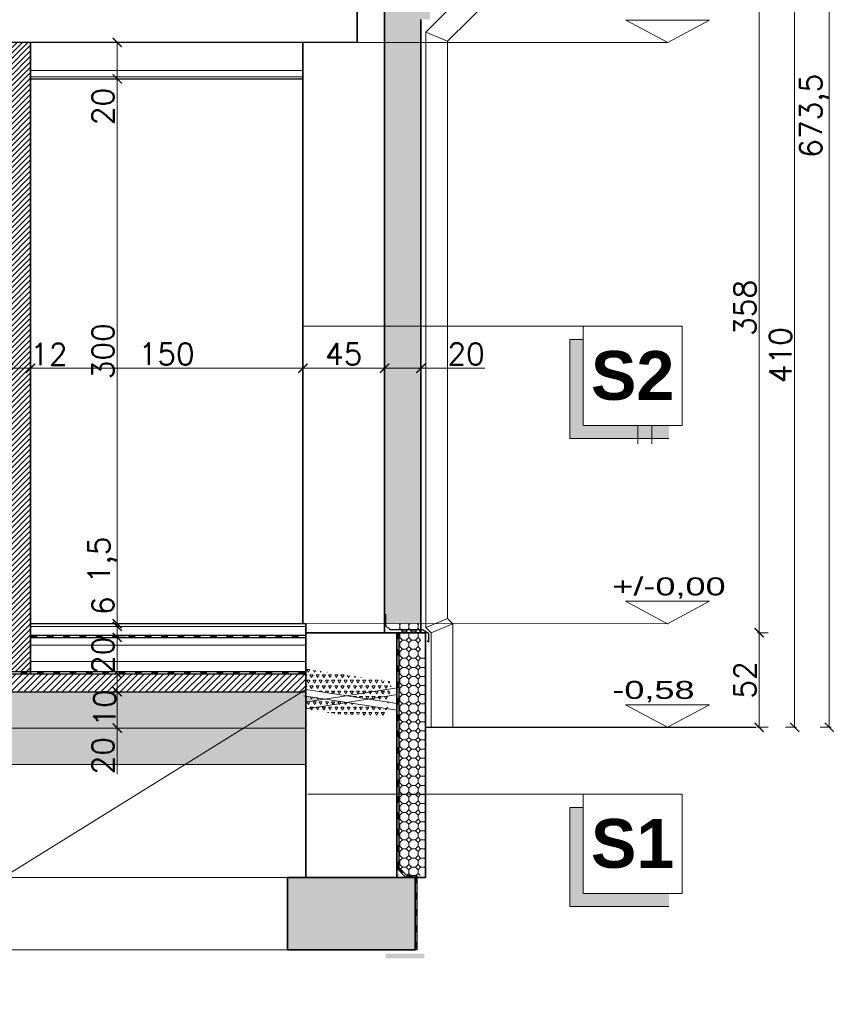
# Model space of a CAD drawing. Header units: millimetres. Extents: x -740 to 33545, y 5178 to 22494.
# Tile 226 of 250: x 13147 to 13596, y 12919 to 13462. Entities that reach past the tile are written whole.
import ezdxf
from ezdxf.lldxf.tags import DXFTag
from ezdxf.xclip import XClip

# ---------------------------------------------------------------- set-up
doc = ezdxf.new("R2010")
doc.units = ezdxf.units.MM
doc.header["$MEASUREMENT"] = 0
doc.header["$XCLIPFRAME"] = 0
doc.linetypes.add('ACAD_ISO03W100', pattern=[30, 12, -18])
doc.layers.get('Defpoints').update_dxf_attribs({"color": 252})
for name, color, linetype, lineweight in [('A_istniejÄ…ce Ĺ›ciany', 252, 'Continuous', 35), ('A_izolacja', 252, 'Continuous', 9), ('A_l.przekrojowa', 252, 'Continuous', 30), ('A_l.widokowa', 252, 'Continuous', 18), ('A_Ĺ›ciany', 252, 'Continuous', 35), ('A_Ĺ›ciany projektowane', 252, 'Continuous', 35), ('IZOLACJA', 252, 'ACAD_ISO03W100', 40), ('l. przekrojowa', 252, 'Continuous', 30), ('l.przerywana', 252, 'ICAD_ISO03W100', 5), ('l.widokowa', 252, 'Continuous', 15), ('l.wypeĹ‚nien', 252, 'Continuous', 5), ('l.wypeĹ‚nieĹ„', 252, 'Continuous', 5), ('linia opisowa', 252, 'Continuous', 9), ('Rd wypeĹ‚nienia', 252, 'Continuous', 18), ('wymiarowanie', 252, 'Continuous', 9)]:
    doc.layers.add(name, color=color, linetype=linetype, lineweight=lineweight)
doc.styles.add('PROFILE', font='GOTHIC.TTF', dxfattribs={"width": 0.8})
doc.styles.add('styl2', font='simplex.shx')
doc.linetypes.add('BATTING', pattern='A,0.00254,-2.54,[134,ltypeshp.shx,S=2.54,R=0,X=-2.54,Y=0],-5.08,[134,ltypeshp.shx,S=2.54,R=180,X=2.54,Y=0],-2.54', length=10.16254)
tags = doc.linetypes.add('ICAD_ISO03W100', pattern=[30, 12, -18]).pattern_tags.tags
tags[6:7] = [DXFTag(74, 4), DXFTag(75, 0), DXFTag(340, '0'), DXFTag(46, 1.0), DXFTag(50, 0.0), DXFTag(44, 0.0), DXFTag(45, 0.0)]
tags[4:5] = [DXFTag(74, 4), DXFTag(75, 0), DXFTag(340, '0'), DXFTag(46, 1.0), DXFTag(50, 0.0), DXFTag(44, 0.0), DXFTag(45, 0.0)]
doc.dimstyles.new('Skala 1-50', dxfattribs={"dimtxt": 12, "dimasz": 5, "dimexe": 1, "dimexo": 1, "dimgap": 1.5, "dimtad": 1, "dimdec": 1, "dimrnd": 0.5, "dimtxsty": 'styl2', "dimblk": 'ARCHTICK', "dimcen": 5, "dimadec": 0, "dimazin": 0, "dimtfac": 1, "dimtdec": 1, "dimtmove": 1, "dimatfit": 3, "dimldrblk": 'ARCHTICK', "dimfxl": 0, "dimlwd": -1, "dimlwe": -1, "dimarcsym": 0})
pattern_1 = [(225, (22246.4822, 1.45), (-5.00000155, -1e-15), [2.05061, -5.02046]), (180, (22245.032, 0), (-5, 5), [2.1, -2.9]), (135, (22242.9322, 0), (-6e-16, 5.00000155), [2.05061, -5.02046]), (45, (22241.4822, 3.55), (5.00000155, 6e-16), [2.05061, -5.02046]), (315, (22245.0322, 5), (1e-15, -5.00000155), [2.05061, -5.02046]), (270, (22246.482, 3.55), (-5, -5), [2.1, -2.9])]

# ---------------------------------------------------------------- blocks, each defined once
blk = doc.blocks.new('MF2E40FB0')
at = {"true_color": 0xffffff}
blk.add_hatch(color=7, dxfattribs=at).paths.add_polyline_path([(193.989, 188.446), (193.989, 165.827), (315.555, 165.827), (315.555, 188.446)])
blk = doc.blocks.new('_ArchTick')
at = {"color": 0, "linetype": 'ByBlock', "const_width": 0.15}
blk.add_lwpolyline([(-0.5, -0.5), (0.5, 0.5)], dxfattribs=at)
blk = doc.blocks.new('*D1767')
at = {"layer": 'Defpoints', "color": 0}
for p in [(13554.41, 13124.08), (13565.35, 13124.08), (13565.35, 13071.99)]:
    blk.add_point(p, dxfattribs=at)
at = {"layer": 'wymiarowanie', "color": 0}
for p, q in [((13559.41, 13124.08), (13553.41, 13124.08)), ((13554.41, 13071.99), (13554.41, 13124.08)), ((13559.41, 13071.99), (13553.41, 13071.99))]:
    blk.add_line(p, q, dxfattribs=at)
at = {"layer": 'wymiarowanie', "color": 0, "xscale": 5, "yscale": 5, "zscale": 5}
for p, rotation in [((13554.41, 13124.08), 90), ((13554.41, 13071.99), 270)]:
    blk.add_blockref('_ArchTick', p, dxfattribs=dict(at, rotation=rotation))
at = {"layer": 'wymiarowanie', "color": 0, "insert": (13546.61, 13098.04), "char_height": 12, "attachment_point": 5, "rotation": 90, "style": 'styl2'}
blk.add_mtext('52', dxfattribs=at)
blk = doc.blocks.new('*D1768')
at = {"layer": 'Defpoints', "color": 0}
for p in [(13532.28, 13481.85), (13554.41, 13481.85), (13565.35, 13124.08)]:
    blk.add_point(p, dxfattribs=at)
at = {"layer": 'wymiarowanie', "color": 0}
for p, q in [((13549.41, 13481.85), (13555.41, 13481.85)), ((13554.41, 13124.08), (13554.41, 13481.85)), ((13559.41, 13124.08), (13553.41, 13124.08))]:
    blk.add_line(p, q, dxfattribs=at)
at = {"layer": 'wymiarowanie', "color": 0, "xscale": 5, "yscale": 5, "zscale": 5}
for p, rotation in [((13554.41, 13481.85), 90), ((13554.41, 13124.08), 270)]:
    blk.add_blockref('_ArchTick', p, dxfattribs=dict(at, rotation=rotation))
at = {"layer": 'wymiarowanie', "color": 0, "insert": (13546.61, 13302.97), "char_height": 12, "attachment_point": 5, "rotation": 90, "style": 'styl2'}
blk.add_mtext('358', dxfattribs=at)
blk = doc.blocks.new('*D1771')
at = {"layer": 'Defpoints', "color": 0}
for p in [(13549.41, 13481.85), (13552.85, 13071.99), (13573.96, 13071.99)]:
    blk.add_point(p, dxfattribs=at)
at = {"layer": 'wymiarowanie', "color": 0}
for p, q in [((13568.96, 13481.85), (13574.96, 13481.85)), ((13573.96, 13481.85), (13573.96, 13071.99)), ((13568.96, 13071.99), (13574.96, 13071.99))]:
    blk.add_line(p, q, dxfattribs=at)
at = {"layer": 'wymiarowanie', "color": 0, "xscale": 5, "yscale": 5, "zscale": 5}
for p, rotation in [((13573.96, 13481.85), 90), ((13573.96, 13071.99), 270)]:
    blk.add_blockref('_ArchTick', p, dxfattribs=dict(at, rotation=rotation))
at = {"layer": 'wymiarowanie', "color": 0, "insert": (13566.16, 13276.92), "char_height": 12, "attachment_point": 5, "rotation": 90, "style": 'styl2'}
blk.add_mtext('410', dxfattribs=at)
blk = doc.blocks.new('*D1772')
at = {"layer": 'Defpoints', "color": 0}
for p in [(13571.96, 13745.55), (13593.04, 13745.55), (13568.96, 13071.99)]:
    blk.add_point(p, dxfattribs=at)
at = {"layer": 'wymiarowanie', "color": 0}
for p, q in [((13588.04, 13745.55), (13594.04, 13745.55)), ((13593.04, 13071.99), (13593.04, 13745.55)), ((13588.04, 13071.99), (13594.04, 13071.99))]:
    blk.add_line(p, q, dxfattribs=at)
at = {"layer": 'wymiarowanie', "color": 0, "xscale": 5, "yscale": 5, "zscale": 5}
for p, rotation in [((13593.04, 13745.55), 90), ((13593.04, 13071.99), 270)]:
    blk.add_blockref('_ArchTick', p, dxfattribs=dict(at, rotation=rotation))
at = {"layer": 'wymiarowanie', "color": 0, "insert": (13584.7, 13408.77), "char_height": 12, "attachment_point": 5, "rotation": 90, "style": 'styl2'}
blk.add_mtext('673,5', dxfattribs=at)
blk = doc.blocks.new('*D2434')
at = {"layer": 'Defpoints', "color": 0}
for p in [(13141.05, 13305.24), (13153.05, 13299.16), (13153.05, 13269.75)]:
    blk.add_point(p, dxfattribs=at)
at = {"layer": 'wymiarowanie', "color": 0}
for p, q in [((13141.05, 13274.75), (13141.05, 13268.75)), ((13153.05, 13274.75), (13153.05, 13268.75)), ((13141.05, 13269.75), (13153.05, 13269.75))]:
    blk.add_line(p, q, dxfattribs=at)
at = {"layer": 'wymiarowanie', "color": 0, "xscale": 5, "yscale": 5, "zscale": 5, "rotation": 180}
blk.add_blockref('_ArchTick', (13141.05, 13269.75), dxfattribs=at)
at = {"layer": 'wymiarowanie', "color": 0, "xscale": 5, "yscale": 5, "zscale": 5}
blk.add_blockref('_ArchTick', (13153.05, 13269.75), dxfattribs=at)
at = {"layer": 'wymiarowanie', "color": 0, "insert": (13163.18, 13277.4), "char_height": 12, "attachment_point": 5, "style": 'styl2'}
blk.add_mtext('12', dxfattribs=at)
blk = doc.blocks.new('*D2435')
at = {"layer": 'Defpoints', "color": 0}
for p in [(13153.05, 13299.16), (13303.05, 13292.89), (13303.05, 13269.75)]:
    blk.add_point(p, dxfattribs=at)
at = {"layer": 'wymiarowanie', "color": 0}
for p, q in [((13153.05, 13274.75), (13153.05, 13268.75)), ((13303.05, 13274.75), (13303.05, 13268.75)), ((13153.05, 13269.75), (13303.05, 13269.75))]:
    blk.add_line(p, q, dxfattribs=at)
at = {"layer": 'wymiarowanie', "color": 0, "xscale": 5, "yscale": 5, "zscale": 5, "rotation": 180}
blk.add_blockref('_ArchTick', (13153.05, 13269.75), dxfattribs=at)
at = {"layer": 'wymiarowanie', "color": 0, "xscale": 5, "yscale": 5, "zscale": 5}
blk.add_blockref('_ArchTick', (13303.05, 13269.75), dxfattribs=at)
at = {"layer": 'wymiarowanie', "color": 0, "insert": (13228.05, 13277.55), "char_height": 12, "attachment_point": 5, "style": 'styl2'}
blk.add_mtext('150', dxfattribs=at)
blk = doc.blocks.new('*D2436')
at = {"layer": 'Defpoints', "color": 0}
for p in [(13303.05, 13292.89), (13348.05, 13292.89), (13348.05, 13269.75)]:
    blk.add_point(p, dxfattribs=at)
at = {"layer": 'wymiarowanie', "color": 0}
for p, q in [((13303.05, 13274.75), (13303.05, 13268.75)), ((13348.05, 13274.75), (13348.05, 13268.75)), ((13303.05, 13269.75), (13348.05, 13269.75))]:
    blk.add_line(p, q, dxfattribs=at)
at = {"layer": 'wymiarowanie', "color": 0, "xscale": 5, "yscale": 5, "zscale": 5, "rotation": 180}
blk.add_blockref('_ArchTick', (13303.05, 13269.75), dxfattribs=at)
at = {"layer": 'wymiarowanie', "color": 0, "xscale": 5, "yscale": 5, "zscale": 5}
blk.add_blockref('_ArchTick', (13348.05, 13269.75), dxfattribs=at)
at = {"layer": 'wymiarowanie', "color": 0, "insert": (13325.55, 13277.55), "char_height": 12, "attachment_point": 5, "style": 'styl2'}
blk.add_mtext('45', dxfattribs=at)
blk = doc.blocks.new('*D2437')
at = {"layer": 'Defpoints', "color": 0}
for p in [(13348.05, 13292.89), (13368.05, 13292.89), (13368.05, 13269.75)]:
    blk.add_point(p, dxfattribs=at)
at = {"layer": 'wymiarowanie', "color": 0}
for p, q in [((13348.05, 13274.75), (13348.05, 13268.75)), ((13368.05, 13274.75), (13368.05, 13268.75)), ((13348.05, 13269.75), (13368.05, 13269.75)), ((13368.05, 13269.75), (13403.22, 13269.75))]:
    blk.add_line(p, q, dxfattribs=at)
at = {"layer": 'wymiarowanie', "color": 0, "xscale": 5, "yscale": 5, "zscale": 5, "rotation": 180}
blk.add_blockref('_ArchTick', (13348.05, 13269.75), dxfattribs=at)
at = {"layer": 'wymiarowanie', "color": 0, "xscale": 5, "yscale": 5, "zscale": 5}
blk.add_blockref('_ArchTick', (13368.05, 13269.75), dxfattribs=at)
at = {"layer": 'wymiarowanie', "color": 0, "insert": (13392.98, 13277.55), "char_height": 12, "attachment_point": 5, "style": 'styl2'}
blk.add_mtext('20', dxfattribs=at)
blk = doc.blocks.new('*D2438')
at = {"layer": 'Defpoints', "color": 0}
for p in [(13228.28, 13449.16), (13200.77, 13429.08), (13228.28, 13429.08)]:
    blk.add_point(p, dxfattribs=at)
at = {"layer": 'wymiarowanie', "color": 0}
for p, q in [((13210.77, 13449.16), (13199.77, 13449.16)), ((13200.77, 13449.16), (13200.77, 13429.08)), ((13210.77, 13429.08), (13199.77, 13429.08)), ((13200.77, 13429.08), (13200.77, 13403.61))]:
    blk.add_line(p, q, dxfattribs=at)
at = {"layer": 'wymiarowanie', "color": 0, "xscale": 5, "yscale": 5, "zscale": 5}
for p, rotation in [((13200.77, 13449.16), 90), ((13200.77, 13429.08), 270)]:
    blk.add_blockref('_ArchTick', p, dxfattribs=dict(at, rotation=rotation))
at = {"layer": 'wymiarowanie', "color": 0, "insert": (13192.97, 13413.85), "char_height": 12, "attachment_point": 5, "rotation": 90, "style": 'styl2'}
blk.add_mtext('20', dxfattribs=at)
blk = doc.blocks.new('*D2439')
at = {"layer": 'Defpoints', "color": 0}
for p in [(13228.28, 13429.08), (13200.77, 13129.08), (13216.82, 13129.08)]:
    blk.add_point(p, dxfattribs=at)
at = {"layer": 'wymiarowanie', "color": 0}
for p, q in [((13210.77, 13429.08), (13199.77, 13429.08)), ((13200.77, 13429.08), (13200.77, 13129.08)), ((13210.77, 13129.08), (13199.77, 13129.08))]:
    blk.add_line(p, q, dxfattribs=at)
at = {"layer": 'wymiarowanie', "color": 0, "xscale": 5, "yscale": 5, "zscale": 5}
for p, rotation in [((13200.77, 13429.08), 90), ((13200.77, 13129.08), 270)]:
    blk.add_blockref('_ArchTick', p, dxfattribs=dict(at, rotation=rotation))
at = {"layer": 'wymiarowanie', "color": 0, "insert": (13192.97, 13279.08), "char_height": 12, "attachment_point": 5, "rotation": 90, "style": 'styl2'}
blk.add_mtext('300', dxfattribs=at)
blk = doc.blocks.new('*D2440')
at = {"layer": 'Defpoints', "color": 0}
for p in [(13200.77, 13127.58), (13213.49, 13129.08), (13213.49, 13127.58)]:
    blk.add_point(p, dxfattribs=at)
at = {"layer": 'wymiarowanie', "color": 0}
for p, q in [((13200.77, 13129.08), (13200.77, 13175.66)), ((13205.77, 13129.08), (13199.77, 13129.08)), ((13205.77, 13127.58), (13199.77, 13127.58)), ((13200.77, 13129.08), (13200.77, 13127.58))]:
    blk.add_line(p, q, dxfattribs=at)
at = {"layer": 'wymiarowanie', "color": 0, "xscale": 5, "yscale": 5, "zscale": 5}
for p, rotation in [((13200.77, 13129.08), 270), ((13200.77, 13127.58), 90)]:
    blk.add_blockref('_ArchTick', p, dxfattribs=dict(at, rotation=rotation))
at = {"layer": 'wymiarowanie', "color": 0, "insert": (13192.57, 13164.16), "char_height": 12, "attachment_point": 5, "rotation": 90, "style": 'styl2'}
blk.add_mtext('1,5', dxfattribs=at)
blk = doc.blocks.new('*D2441')
at = {"layer": 'Defpoints', "color": 0}
for p in [(13213.49, 13127.58), (13200.77, 13121.57), (13215.66, 13121.57)]:
    blk.add_point(p, dxfattribs=at)
at = {"layer": 'wymiarowanie', "color": 0}
for p, q in [((13200.77, 13127.58), (13200.77, 13144.16)), ((13205.77, 13127.58), (13199.77, 13127.58)), ((13200.77, 13127.58), (13200.77, 13121.57)), ((13205.77, 13121.57), (13199.77, 13121.57))]:
    blk.add_line(p, q, dxfattribs=at)
at = {"layer": 'wymiarowanie', "color": 0, "xscale": 5, "yscale": 5, "zscale": 5}
for p, rotation in [((13200.77, 13127.58), 90), ((13200.77, 13121.57), 270)]:
    blk.add_blockref('_ArchTick', p, dxfattribs=dict(at, rotation=rotation))
at = {"layer": 'wymiarowanie', "color": 0, "insert": (13192.97, 13138.96), "char_height": 12, "attachment_point": 5, "rotation": 90, "style": 'styl2'}
blk.add_mtext('6', dxfattribs=at)
blk = doc.blocks.new('*D2442')
at = {"layer": 'Defpoints', "color": 0}
for p in [(13215.66, 13121.57), (13200.77, 13101.53), (13216.91, 13101.53)]:
    blk.add_point(p, dxfattribs=at)
at = {"layer": 'wymiarowanie', "color": 0}
for p, q in [((13205.77, 13121.57), (13199.77, 13121.57)), ((13200.77, 13121.57), (13200.77, 13101.53)), ((13205.77, 13101.53), (13199.77, 13101.53))]:
    blk.add_line(p, q, dxfattribs=at)
at = {"layer": 'wymiarowanie', "color": 0, "xscale": 5, "yscale": 5, "zscale": 5}
for p, rotation in [((13200.77, 13121.57), 90), ((13200.77, 13101.53), 270)]:
    blk.add_blockref('_ArchTick', p, dxfattribs=dict(at, rotation=rotation))
at = {"layer": 'wymiarowanie', "color": 0, "insert": (13192.97, 13111.55), "char_height": 12, "attachment_point": 5, "rotation": 90, "style": 'styl2'}
blk.add_mtext('20', dxfattribs=at)
blk = doc.blocks.new('*D2443')
at = {"layer": 'Defpoints', "color": 0}
for p in [(13216.91, 13101.53), (13200.77, 13091.57), (13217.41, 13091.57)]:
    blk.add_point(p, dxfattribs=at)
at = {"layer": 'wymiarowanie', "color": 0}
for p, q in [((13205.77, 13101.53), (13199.77, 13101.53)), ((13200.77, 13101.53), (13200.77, 13091.57)), ((13205.77, 13091.57), (13199.77, 13091.57))]:
    blk.add_line(p, q, dxfattribs=at)
at = {"layer": 'wymiarowanie', "color": 0, "xscale": 5, "yscale": 5, "zscale": 5}
for p, rotation in [((13200.77, 13101.53), 90), ((13200.77, 13091.57), 270)]:
    blk.add_blockref('_ArchTick', p, dxfattribs=dict(at, rotation=rotation))
at = {"layer": 'wymiarowanie', "color": 0, "insert": (13193.9, 13082.63), "char_height": 12, "attachment_point": 5, "rotation": 90, "style": 'styl2'}
blk.add_mtext('10', dxfattribs=at)
blk = doc.blocks.new('*D2444')
at = {"layer": 'Defpoints', "color": 0}
for p in [(13181.15, 13091.57), (13181.15, 13071.57), (13200.77, 13071.57)]:
    blk.add_point(p, dxfattribs=at)
at = {"layer": 'wymiarowanie', "color": 0}
for p, q in [((13190.77, 13091.57), (13201.77, 13091.57)), ((13200.77, 13091.57), (13200.77, 13071.57)), ((13190.77, 13071.57), (13201.77, 13071.57)), ((13200.77, 13071.57), (13200.77, 13046.1))]:
    blk.add_line(p, q, dxfattribs=at)
at = {"layer": 'wymiarowanie', "color": 0, "xscale": 5, "yscale": 5, "zscale": 5}
for p, rotation in [((13200.77, 13091.57), 90), ((13200.77, 13071.57), 270)]:
    blk.add_blockref('_ArchTick', p, dxfattribs=dict(at, rotation=rotation))
at = {"layer": 'wymiarowanie', "color": 0, "insert": (13192.97, 13056.33), "char_height": 12, "attachment_point": 5, "rotation": 90, "style": 'styl2'}
blk.add_mtext('20', dxfattribs=at)

msp = doc.modelspace()

# ---------------------------------------------------------------- hatches: boundary and pattern name
for points in [[(13294.64, 12989.34), (13294.64, 12949.49), (13348.05, 12949.49), (13348.05, 12989.34)], [(13348.05, 12989.34), (13348.05, 12949.49), (13364.92, 12949.49), (13364.92, 12989.34)]]:
    msp.add_hatch(color=256).paths.add_polyline_path(points)
at = {"layer": 'l.wypeĹ‚nien'}
h = msp.add_hatch(dxfattribs=at)
h.set_pattern_fill('ANSI31', color=256, scale=17, style=0)
h.paths.add_polyline_path([(13141.05, 13433.75), (13141.05, 13430.25), (13141.05, 13429), (13141.05, 13129.08), (13141.05, 13129.01), (13141.05, 13127.5), (13141.05, 13122.52), (13141.05, 13122.02), (13141.05, 13121.49), (13141.05, 13117.13), (13141.05, 13108.16), (13141.05, 13102.49), (13153.05, 13102.49), (13153.05, 13108.16), (13153.05, 13117.13), (13153.05, 13121.49), (13153.05, 13122.02), (13153.05, 13122.52), (13153.05, 13127.5), (13153.05, 13129), (13153.05, 13129.01), (13153.05, 13429), (13153.05, 13430.25), (13153.05, 13433.75), (13153.05, 13449.1), (13141.05, 13449.11)])
h.paths.add_polyline_path([(12843.05, 13429), (12843.05, 13129.01), (12843.05, 13129), (12843.05, 13127.5), (12843.05, 13122.52), (12843.05, 13122.02), (12843.05, 13121.49), (12843.05, 13117.13), (12843.05, 13108.16), (12843.05, 13102.49), (12851.05, 13102.49), (12851.05, 13108.16), (12851.05, 13117.13), (12851.05, 13121.49), (12851.05, 13122.02), (12851.05, 13122.52), (12851.05, 13127.5), (12851.05, 13129), (12851.05, 13129.01), (12851.05, 13429), (12851.05, 13430.25), (12851.05, 13433.75), (12851.05, 13449.14), (12843.05, 13449.14), (12843.05, 13433.75), (12843.05, 13430.25)])
h = msp.add_hatch(dxfattribs=at)
h.set_pattern_fill('OCTAGON', color=256, scale=5, angle=180, style=0)
h.set_pattern_definition(pattern_1)
h.paths.add_polyline_path([(13368.05, 13112.19), (13370.66, 13110.68), (13370.66, 13035.15), (13355.66, 13035.15), (13355.66, 13129.08), (13368.05, 13129.08)])
h.paths.add_polyline_path([(13370.66, 12990.34), (13360.25, 12990.34), (13355.84, 12994.76), (13355.66, 12989.34), (13355.66, 13035.15), (13370.66, 13035.15)])
h = msp.add_hatch(dxfattribs=at)
h.set_pattern_fill('ANSI31', color=256, scale=20, style=0)
h.set_pattern_definition([(45, (-2378.156, 0), (-1.76776695, 1.76776695), [])])
h.paths.add_polyline_path([(12631.05, 13091.49), (12962.5, 13091.49), (12962.5, 13092.86), (12962.5, 13101.46), (12631.05, 13101.46), (12631.05, 13093.64)])
h.paths.add_polyline_path([(13012.61, 13091.49), (13304.73, 13091.49), (13304.73, 13092.86), (13304.73, 13101.46), (13012.61, 13101.46), (13012.61, 13093.67)])
h.paths.add_polyline_path([(12356.05, 13091.49), (12581.11, 13091.49), (12581.11, 13092.86), (12581.11, 13101.46), (12356.05, 13101.46), (12356.05, 13093.64)])
h = msp.add_hatch(dxfattribs=at)
h.set_pattern_fill('STIPPLE', color=256, scale=10, style=0)
h.set_pattern_definition([(0, (0.4, 0.2), (0, 10), [0, -10]), (0, (3.6, 0.4), (0, 10), [0, -10]), (0, (1.8, 2.6), (0, 10), [0, -10]), (0, (4, 4.2), (0, 10), [0, -10]), (0, (1.4, 4.8), (0, 10), [0, -10]), (0, (2.2, 7.2), (0, 10), [0, -10]), (0, (0.8, 9), (0, 10), [0, -10]), (0, (4, 8.8), (0, 10), [0, -10]), (0, (6.4, 9.2), (0, 10), [0, -10]), (0, (7.6, 6.8), (0, 10), [0, -10]), (0, (9.6, 6.6), (0, 10), [0, -10]), (0, (9.6, 3), (0, 10), [0, -10]), (0, (7.8, 1.8), (0, 10), [0, -10]), (0, (5, 2.4), (0, 10), [0, -10]), (0, (6.8, 4.2), (0, 10), [0, -10]), (0, (5, 6), (0, 10), [0, -10]), (0, (9.2, 0.4), (0, 10), [0, -10])])
h.paths.add_polyline_path([(12631.05, 13071.49), (12631.05, 13081.38), (12631.05, 13085.08), (12631.05, 13089.94), (12631.05, 13091.49), (12962.5, 13091.49), (12962.5, 13089.16), (12962.5, 13085.86), (12962.5, 13071.49)])
h.paths.add_polyline_path([(13012.61, 13071.49), (13012.61, 13081.35), (13012.61, 13085.05), (13012.61, 13089.97), (13012.61, 13091.49), (13304.73, 13091.49), (13304.73, 13089.16), (13315.3, 13087.51), (13304.73, 13085.86), (13304.73, 13071.49)])
h = msp.add_hatch(dxfattribs=at)
h.set_pattern_fill('CONCRE', color=256, scale=30, style=0)
h.set_pattern_definition([(0, (0, 0), (30, 30), [3.75, -26.25]), (90, (0, 0), (-30, 30), [3.75, -26.25]), (135, (3.75, 0), (-30, 2e-15), [5.3033, -37.123107]), (0, (3.75, 16.875), (30, 30), [3.75, -26.25]), (45, (5.625, 15), (2e-15, 30), [2.65165, -39.774756]), (135, (5.625, 15), (-30, 2e-15), [2.65165, -39.774756]), (0, (15, 24.375), (30, 30), [5.3033, -24.6967]), (45, (15, 24.375), (2e-15, 30), [3.75, -38.67641]), (135, (20.303, 24.375), (-30, 2e-15), [3.75, -38.67641]), (90, (20.625, 7.5), (-30, 30), [3.75, -26.25]), (45, (20.625, 7.5), (2e-15, 30), [2.65165, -39.774756]), (135, (22.5, 9.375), (-30, 2e-15), [2.65165, -39.774756]), (0, (3.75, 7.5), (30, 30), [1.875, -25.125]), (0, (26.25, 15), (30, 30), [1.875, -25.125]), (90, (16.875, 18.75), (-30, 30), [1.875, -25.125]), (135, (20.625, 1.875), (-30, 2e-15), [2.65165, -39.774756]), (135, (7.5, 22.5), (-30, 2e-15), [2.65165, -39.774756]), (45, (14.062, 9.844), (2e-15, 30), [2.65165, -39.774756]), (90, (10.312, 3.75), (-30, 30), [0.46875, -29.53125]), (90, (11.72, 16.406), (-30, 30), [0.46875, -29.53125]), (90, (25.78, 21.562), (-30, 30), [0.46875, -29.53125]), (90, (26.25, 5.625), (-30, 30), [0.46875, -29.53125])])
h.paths.add_polyline_path([(12962.5, 13051.49), (12962.5, 13071.49), (12631.05, 13071.49), (12631.05, 13051.49)])
h.paths.add_polyline_path([(13304.73, 13051.49), (13304.73, 13071.49), (13012.61, 13071.49), (13012.61, 13051.49)])
at = {"layer": 'l.wypeĹ‚nieĹ„'}
h = msp.add_hatch(dxfattribs=at)
h.set_pattern_fill('OCTAGON', color=256, scale=5, angle=180, style=0)
h.set_pattern_definition(pattern_1)
h.paths.add_polyline_path([(13348.05, 13292.89), (13348.05, 13476.08), (13353.18, 13476.08), (13353.18, 13483.69), (13358.31, 13483.69), (13358.31, 13497.23), (13378.05, 13487.87), (13378.05, 13483.85), (13378.05, 13471.85), (13373.05, 13471.85), (13373.05, 13461.85), (13368.05, 13461.85), (13368.05, 13292.89)])
h.paths.add_polyline_path([(13368.05, 13129.08), (13355.66, 13129.08), (13348.05, 13129.08), (13348.05, 13292.89), (13368.05, 13292.89)])
h.paths.add_polyline_path([(13378.05, 13499.03), (13368.05, 13499.03), (13368.05, 13492.61), (13378.05, 13487.87)])
h.paths.add_polyline_path([(13358.31, 13497.23), (13358.31, 13499.03), (13368.05, 13499.03), (13368.05, 13492.61)])
at = {"layer": 'linia opisowa'}
for points in [[(13450.12, 13285.6), (13457.4, 13285.6), (13457.4, 13238.26), (13504.74, 13238.26), (13504.74, 13230.98), (13450.12, 13230.98)], [(13450.12, 13027.87), (13457.4, 13027.87), (13457.4, 12980.53), (13504.74, 12980.53), (13504.74, 12973.24), (13450.12, 12973.24)]]:
    msp.add_hatch(color=256, dxfattribs=at).paths.add_polyline_path(points)
at = {"layer": 'Rd wypeĹ‚nienia'}
h = msp.add_hatch(dxfattribs=at)
h.set_pattern_fill('TRIANG', color=256, scale=0.358686, style=0)
h.set_pattern_definition([(60, (11011.9127, 12182.1247), (-1.7082405, 2.95876), [1.708241, -1.708241]), (120, (11011.9127, 12182.1247), (-3.4164816, 4e-07), [1.708241, -1.708241]), (0, (11011.0586, 12183.604), (1.708241, 2.9587597), [1.708241, -1.708241])])
h.paths.add_polyline_path([(13334.37, 13098.33), (13334.45, 13099.64), (13314.06, 13102.68), (13312.95, 13102.66), (13311.52, 13102.64), (13310.08, 13102.65), (13308.65, 13102.7), (13307.21, 13102.65), (13305.78, 13102.59), (13305.16, 13102.51), (13304.8, 13093.41), (13305.78, 13093.49), (13307.21, 13093.49), (13308.65, 13093.45), (13310.08, 13093.36), (13311.52, 13093.34), (13312.95, 13093.34), (13314.39, 13093.32), (13315.82, 13093.22), (13317.26, 13093.22), (13318.69, 13093.34), (13320.13, 13093.44), (13321.56, 13093.37), (13322.99, 13093.34), (13324.43, 13093.34), (13325.86, 13093.34), (13327.3, 13093.34), (13328.73, 13093.38), (13330.17, 13093.48), (13331.6, 13093.38), (13333.04, 13093.34), (13333.76, 13093.34, 0.414214), (13334.47, 13094.06), (13334.44, 13095.47), (13334.44, 13096.9)])
h.paths.add_polyline_path([(13305.21, 13104), (13305.19, 13102.52), (13305.78, 13102.59), (13307.21, 13102.65), (13308.65, 13102.7), (13310.08, 13102.65), (13311.52, 13102.64), (13312.95, 13102.66), (13314.06, 13102.68)])
h.paths.add_polyline_path([(13352.16, 13097), (13337.39, 13099.21), (13337.4, 13098.33), (13337.36, 13096.9), (13337.34, 13095.47, 0.414214), (13338.78, 13094.03), (13340.21, 13094.1), (13341.65, 13094.06), (13343.09, 13094.07), (13344.53, 13094.08), (13346, 13094.2), (13347.42, 13094.17), (13348.91, 13094.22), (13350.28, 13094.07), (13351.62, 13094.03)])
h.paths.add_polyline_path([(13351.59, 13093.86), (13351.62, 13094.03), (13350.28, 13094.07), (13348.91, 13094.22), (13347.42, 13094.17), (13346, 13094.2), (13344.53, 13094.08), (13343.09, 13094.07), (13341.65, 13094.06), (13340.21, 13094.1), (13338.78, 13094.03, -0.419775), (13337.34, 13095.49), (13337.36, 13096.9), (13337.4, 13098.33), (13337.39, 13099.21), (13334.45, 13099.64), (13334.37, 13098.33), (13334.44, 13096.9), (13334.44, 13095.47), (13334.47, 13094.09, -0.426186), (13333.76, 13093.34), (13333.04, 13093.34), (13331.6, 13093.38), (13330.17, 13093.48), (13328.73, 13093.38), (13327.3, 13093.34), (13325.86, 13093.34), (13324.43, 13093.34), (13322.99, 13093.34), (13321.56, 13093.37), (13320.13, 13093.44), (13318.69, 13093.34), (13317.26, 13093.22), (13315.82, 13093.22), (13314.39, 13093.32), (13312.95, 13093.34), (13311.52, 13093.34), (13310.08, 13093.36), (13308.65, 13093.45), (13307.21, 13093.49), (13305.78, 13093.49), (13304.8, 13093.41), (13304.77, 13092.85), (13349.75, 13085.84), (13349.19, 13082.23), (13321.01, 13086.62), (13320.97, 13085.77), (13320.89, 13084.86), (13320.84, 13082.91), (13320.84, 13081.61, 0.411289), (13321.27, 13081.18), (13322.14, 13081.18), (13324.61, 13081.12), (13327.66, 13081.18), (13330.65, 13081.18), (13335.03, 13081.12), (13338.54, 13081.07), (13342.51, 13081.07), (13345.56, 13081.12), (13348.09, 13081.18), (13349.3, 13081.12), (13351.1, 13091.15, -0.478437)])
h.paths.add_polyline_path([(13318.57, 13086.14), (13318.54, 13087), (13304.63, 13089.17), (13304.33, 13081.76), (13325.34, 13078.94), (13326.58, 13078.97), (13328.02, 13078.97), (13329.45, 13078.99), (13330.89, 13079.06), (13332.32, 13078.99), (13333.76, 13078.97, -0.397704), (13335.19, 13077.61), (13338.12, 13077.22, -0.332775), (13339.49, 13078.25), (13340.95, 13078.27), (13342.47, 13078.36), (13343.86, 13078.45), (13345.27, 13078.45), (13346.77, 13078.38), (13348.1, 13078.33), (13348.75, 13078.05), (13349.3, 13081.12), (13348.09, 13081.18), (13345.56, 13081.12), (13342.51, 13081.07), (13338.54, 13081.07), (13335.03, 13081.12), (13330.65, 13081.18), (13327.66, 13081.18), (13324.61, 13081.12), (13322.14, 13081.18), (13321.27, 13081.18, -0.415465), (13320.84, 13081.61), (13320.84, 13082.91), (13320.89, 13084.86), (13320.97, 13085.77), (13321.01, 13086.62), (13318.54, 13087), (13318.57, 13086.14), (13318.67, 13084.7), (13318.69, 13083.27), (13318.69, 13082.55, -0.414214), (13317.97, 13081.84, 0.414214), (13318.69, 13082.55), (13318.69, 13083.27), (13318.67, 13084.7)])

# ---------------------------------------------------------------- linework, layer by layer
at = {"lineweight": 20}
for p, q in [((13354.92, 13093.68, 2.2), (13304.6, 13085.84, 2.2)), ((13304.6, 13092.88, 2.2), (13354.84, 13085.05, 2.2)), ((13355.23, 13090.03, 2.2), (13305.16, 13082.23, 2.2)), ((13303.59, 13089.33, 2.2), (13354.84, 13081.35, 2.2))]:
    msp.add_line(p, q, dxfattribs=at)
at = {"linetype": 'Continuous', "lineweight": 5}
for points in [[(13368.23, 13459.34), (13368.4, 13459.34), (13368.4, 13459.34)], [(13487.63, 13238.26), (13487.63, 13228.14), (13487.63, 13228.14)], [(13487.63, 13238.26), (13487.63, 13228.14), (13487.63, 13228.14)], [(13495.24, 13238.26), (13495.24, 13228.14), (13495.24, 13228.14)]]:
    msp.add_lwpolyline(points, dxfattribs=at)
at = {"linetype": 'Continuous', "lineweight": 30}
for points in [[(13333.05, 13449.08), (12631.05, 13449.16), (12631.05, 13449.16)], [(13304.73, 13050.37), (13304.73, 13129)]]:
    msp.add_lwpolyline(points, dxfattribs=at)
at = {"linetype": 'Continuous', "lineweight": 15}
for points in [[(13304.73, 13129), (13304.73, 12989.34), (13304.73, 12989.34)], [(13304.73, 13124.08), (13355.84, 13124.08), (13355.84, 13124.08)], [(13304.73, 13124.08), (13355.84, 13124.08), (13355.84, 13124.08)], [(13354.84, 12989.34), (13354.84, 13124.08)], [(13304.73, 12989.34), (13364.92, 12989.34), (13364.92, 12989.34)], [(13304.73, 12989.34), (13364.91, 12989.34), (13364.91, 12989.34)]]:
    msp.add_lwpolyline(points, dxfattribs=at)
at = {"layer": 'A_istniejÄ…ce Ĺ›ciany'}
for points in [[(13333.05, 13475.08), (13333.05, 13449.08)], [(13348.05, 13476.08), (13348.05, 13129.08), (13348.05, 13129.08)], [(13153.05, 13449.16), (13153.05, 13101.46)], [(13303.05, 13449.16), (13303.05, 13129.08)], [(13348.05, 13124.08), (13348.05, 13449.16)], [(13304.73, 13129), (13304.73, 12989.34), (13304.73, 12989.34)], [(13304.73, 13124.08), (13355.84, 13124.08), (13355.84, 13124.08)], [(13354.84, 13124.08), (13354.84, 12989.34), (13354.84, 12989.34)], [(13294.64, 12989.34), (13294.64, 12949.49), (13294.64, 12949.49)], [(13294.64, 12989.34), (13364.92, 12989.34), (13364.92, 12989.34)], [(13364.92, 12949.49), (13364.92, 12989.34), (13364.92, 12989.34)], [(13294.64, 12949.49), (13348.05, 12949.49), (13348.05, 12949.49)], [(13364.92, 12949.49), (13348.05, 12949.49), (13348.05, 12949.49)]]:
    msp.add_lwpolyline(points, dxfattribs=at)
at = {"layer": 'A_izolacja', "lineweight": 35}
for p, q in [((13370.66, 13124.08), (13355.84, 13124.08)), ((13355.66, 12989.34), (13370.66, 12989.34))]:
    msp.add_line(p, q, dxfattribs=at)
at = {"layer": 'A_izolacja', "linetype": 'Continuous', "lineweight": 35}
for points in [[(13368.05, 13124.08), (13368.05, 13461.85)], [(13370.66, 12989.34), (13370.66, 13124.08)]]:
    msp.add_lwpolyline(points, dxfattribs=at)
at = {"layer": 'A_l.przekrojowa', "ltscale": 0.3}
for p, q in [((13304.73, 13122.52, 0), (13153.05, 13122.52, 0)), ((13153.05, 13121.49), (13304.73, 13121.49)), ((13012.61, 13091.49), (13304.73, 13091.49))]:
    msp.add_line(p, q, dxfattribs=at)
at = {"layer": 'A_l.przekrojowa'}
for p, q in [((13354.84, 13124.08), (13354.84, 12989.34)), ((13355.84, 13124.08), (13355.84, 12994.76)), ((13304.73, 13102.49), (13012.61, 13102.49)), ((13012.61, 13101.46, 0), (13304.73, 13101.46, 0)), ((13355.84, 12994.76, 0), (13360.25, 12990.34, 0)), ((13360.25, 12990.34, 0), (13365.91, 12990.34, 0)), ((13365.91, 12990.34, 0), (13365.91, 12949.49, 0))]:
    msp.add_line(p, q, dxfattribs=at)
msp.add_lwpolyline([(13304.73, 13129.01), (13153.05, 13129.01)], dxfattribs=at)
at = {"layer": 'A_l.widokowa'}
msp.add_line((13153.05, 13127.5), (13304.73, 13127.5), dxfattribs=at)
at = {"layer": 'A_l.widokowa', "ltscale": 0.3}
for p, q in [((13012.61, 13071.49, 0), (13304.73, 13071.49, 0)), ((13012.61, 13051.49, 0), (13304.73, 13051.49, 0))]:
    msp.add_line(p, q, dxfattribs=at)
at = {"layer": 'A_Ĺ›ciany', "ltscale": 5}
msp.add_line((13354.84, 12994.34, 0), (13359.84, 12989.34, 0), dxfattribs=at)
at = {"layer": 'A_Ĺ›ciany projektowane'}
msp.add_lwpolyline([(13368.05, 13129.08), (13368.05, 13449.16)], dxfattribs=at)
at = {"layer": 'IZOLACJA', "ltscale": 0.3}
for p, q in [((13153.05, 13122.02, 0), (13304.73, 13122.02, 0)), ((13355.34, 13124.08, 0), (13355.34, 12994.55, 0)), ((13012.61, 13101.99), (13304.73, 13101.99)), ((13355.34, 12994.55, 0), (13360.04, 12989.84, 0)), ((13360.04, 12989.84, 0), (13365.41, 12989.84, 0)), ((13365.41, 12989.84, 0), (13365.41, 12949.49, 0))]:
    msp.add_line(p, q, dxfattribs=at)
at = {"layer": 'l. przekrojowa'}
msp.add_line((13370.66, 13071.99), (13552.85, 13071.99), dxfattribs=at)
at = {"layer": 'l. przekrojowa', "ltscale": 0.3}
msp.add_lwpolyline([(13303.05, 13429), (13153.05, 13429)], dxfattribs=at)
at = {"layer": 'l. przekrojowa'}
msp.add_lwpolyline([(13348.66, 13134.35), (13348.66, 13128.03), (13350.91, 13125.78), (13369.03, 13125.78), (13372.25, 13123.92), (13372.25, 13118.92), (13371.5, 13119.67)], dxfattribs=at)
at = {"layer": 'l.przerywana', "ltscale": 0.3}
msp.add_lwpolyline([(12296.02, 12989.34), (13364.92, 12989.34), (13364.92, 12949.49), (12296.02, 12949.49)], close=True, dxfattribs=at)
at = {"layer": 'l.widokowa'}
for p, q in [((13394.54, 13478.57), (13370.78, 13454.81)), ((13406.54, 13473.6), (13382.78, 13449.84)), ((13370.78, 13454.81), (13370.78, 13126.97)), ((13370.78, 13454.81), (13382.78, 13449.84)), ((13382.78, 13449.84), (13382.78, 13131.94)), ((13382.78, 13131.94), (13370.78, 13126.97)), ((13373.66, 13124.08), (13385.66, 13129.05)), ((13385.66, 13129.05), (13382.78, 13131.94)), ((13373.66, 13124.08), (13370.78, 13126.97))]:
    msp.add_line(p, q, dxfattribs=at)
for points in [[(13385.66, 13071.99), (13385.66, 13129.05)], [(13373.66, 13071.99), (13373.66, 13124.08)]]:
    msp.add_lwpolyline(points, dxfattribs=at)
at = {"layer": 'l.wypeĹ‚nieĹ„', "linetype": 'BATTING', "ltscale": 0.4}
for p, q in [((13153.05, 13117.13), (13304.73, 13117.13)), ((13153.05, 13108.16, 0), (13304.73, 13108.16, 0))]:
    msp.add_line(p, q, dxfattribs=at)
at = {"layer": 'l.wypeĹ‚nieĹ„', "ltscale": 0.3}
for points in [[(13303.05, 13433.75), (13153.05, 13433.75)], [(13303.05, 13430.25), (13153.05, 13430.25)], [(13304.73, 13129), (13153.05, 13129)]]:
    msp.add_lwpolyline(points, dxfattribs=at)
at = {"layer": 'linia opisowa'}
for points in [[(13303.05, 13292.89), (13512.02, 13292.89)], [(13512.02, 13238.26), (13457.4, 13238.26), (13457.4, 13292.89), (13512.02, 13292.89), (13512.02, 13238.26)], [(13504.74, 13230.98), (13450.12, 13230.98), (13450.12, 13285.6), (13457.4, 13285.6)], [(13305.72, 13035.15), (13473.55, 13035.15)], [(13512.02, 12980.53), (13457.4, 12980.53), (13457.4, 13035.15), (13512.02, 13035.15), (13512.02, 12980.53)], [(13504.74, 12973.24), (13450.12, 12973.24), (13450.12, 13027.87), (13457.4, 13027.87)]]:
    msp.add_lwpolyline(points, dxfattribs=at)
at = {"layer": 'wymiarowanie', "linetype": 'ICAD_ISO03W100', "ltscale": 0.2}
for p, q in [((13333.05, 13449.08), (13504.04, 13449.08)), ((13303.05, 13129.08), (13504.04, 13129.01))]:
    msp.add_line(p, q, dxfattribs=at)
at = {"layer": 'wymiarowanie'}
for p, q in [((13153.05, 13129.08), (13303.05, 13129.08)), ((13025.36, 12919.44), (13304.6, 13092.88, 2.2)), ((13364.92, 12949.49), (13365.91, 12949.49, 0))]:
    msp.add_line(p, q, dxfattribs=at)
at = {"layer": 'wymiarowanie', "linetype": 'ByBlock'}
for points in [[(13504.04, 13449.08), (13527.11, 13461.49), (13480.98, 13461.49)], [(13503.92, 13129.01), (13526.98, 13141.41), (13480.85, 13141.41)], [(13503.92, 13071.99), (13526.98, 13084.4), (13480.85, 13084.4)]]:
    msp.add_lwpolyline(points, close=True, dxfattribs=at)

# ---------------------------------------------------------------- block references
at = {"layer": 'A_istniejÄ…ce Ĺ›ciany'}
ref = msp.add_blockref('MF2E40FB0', (11409.2, 11171.88), dxfattribs=dict(at, xscale=9.994634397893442, yscale=9.994634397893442, zscale=9.994634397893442))
XClip(ref).set_block_clipping_path([(194.055543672, 177.3768270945), (196.1734759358, 177.3768270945), (196.1734759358, 177.6415686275), (194.055543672, 177.6415686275), (194.055543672, 177.3768270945)])

# ---------------------------------------------------------------- texts
at = {"layer": 'linia opisowa', "char_height": 26.8852, "width": 1534.0261, "attachment_point": 5, "rotation": 359.8931}
for s, insert in [('{\\fArial|b1|i0|c238|p34;S2}', (13484.71, 13265.57)), ('{\\fArial|b1|i0|c238|p34;S1}', (13484.71, 13007.84))]:
    msp.add_mtext(s, dxfattribs=dict(at, insert=insert))
at = {"layer": 'wymiarowanie', "style": 'PROFILE', "width": 1.5}
for s, p in [('+/-0,00', (13473.53, 13144.63)), ('-0,58', (13473.53, 13087.62))]:
    msp.add_text(s, height=9.904, dxfattribs=at).set_placement(p)
at = {"layer": 'wymiarowanie', "insert": (8290.7, 13388.64), "char_height": 8, "width": 621.5287, "attachment_point": 1}
msp.add_mtext('\\pi621.52874;{\\fCentury Gothic|b0|i0|c238|p34;}\\P{\\fCentury Gothic|b0|i0|c238|p34;Daszek szklany systemowy o wym. 300 x 120 cm wykonany ze szkła }\\P{\\fCentury Gothic|b0|i0|c238|p34;bezpiecznego 6.6.3 ESG/VSG}\\P{\\fCentury Gothic|b0|i0|c238|p34;mocowany na wspornikach w konstrukcji stalowej }\\P{\\fCentury Gothic|b0|i0|c238|p34;ocynkowancy i malowanych proszkowo w kolorze RAL 7016}', dxfattribs=at)

# ---------------------------------------------------------------- dimensions: what is measured, and where the dimension line sits
at = {"layer": 'wymiarowanie'}
for base, p1, p2, picture, middle in [((13593.04, 13745.55), (13568.96, 13071.99), (13571.96, 13745.55), '*D1772', (13584.7, 13408.77)), ((13554.41, 13481.85), (13565.35, 13124.08), (13532.28, 13481.85), '*D1768', (13546.61, 13302.97)), ((13573.96, 13071.99), (13549.41, 13481.85), (13552.85, 13071.99), '*D1771', (13566.16, 13276.92)), ((13554.41, 13124.08), (13565.35, 13071.99), (13565.35, 13124.08), '*D1767', (13546.61, 13098.04))]:
    dim = msp.add_linear_dim(base=base, p1=p1, p2=p2, angle=90, dimstyle='Skala 1-50', dxfattribs=at)
    dim.commit()
    dim.dimension.update_dxf_attribs({"geometry": picture, "text_midpoint": middle})
for base, p1, p2, override, picture, middle in [((13200.77, 13429.08), (13228.28, 13449.16), (13228.28, 13429.08), {"dimtmove": 0, "dimfxl": 10}, '*D2438', (13192.97, 13413.85)), ((13200.77, 13129.08), (13228.28, 13429.08), (13216.82, 13129.08), {"dimtmove": 1, "dimfxl": 10}, '*D2439', (13192.97, 13279.08)), ((13200.77, 13071.57), (13181.15, 13091.57), (13181.15, 13071.57, 0), {"dimtmove": 0, "dimfxl": 10}, '*D2444', (13192.97, 13056.33))]:
    dim = msp.add_linear_dim(base=base, p1=p1, p2=p2, angle=90, dimstyle='Skala 1-50', override=override, dxfattribs=at)
    dim.commit()
    dim.dimension.update_dxf_attribs({"geometry": picture, "text_midpoint": middle})
for base, p1, p2, picture, middle in [((13153.05, 13269.75), (13141.05, 13305.24), (13153.05, 13299.16), '*D2434', (13163.18, 13269.75)), ((13368.05, 13269.75), (13348.05, 13292.89), (13368.05, 13292.89), '*D2437', (13392.98, 13267.14))]:
    dim = msp.add_linear_dim(base=base, p1=p1, p2=p2, dimstyle='Skala 1-50', dxfattribs=at)
    dim.commit()
    dim.dimension.update_dxf_attribs({"geometry": picture, "text_midpoint": middle, "dimtype": 160})
for base, p1, p2, picture, middle in [((13303.05, 13269.75), (13153.05, 13299.16), (13303.05, 13292.89), '*D2435', (13228.05, 13277.55)), ((13348.05, 13269.75), (13303.05, 13292.89), (13348.05, 13292.89), '*D2436', (13325.55, 13277.55))]:
    dim = msp.add_linear_dim(base=base, p1=p1, p2=p2, dimstyle='Skala 1-50', dxfattribs=at)
    dim.commit()
    dim.dimension.update_dxf_attribs({"geometry": picture, "text_midpoint": middle})
for base, p1, p2, picture, middle in [((13200.77, 13127.58), (13213.49, 13129.08), (13213.49, 13127.58), '*D2440', (13200.71, 13164.16)), ((13200.77, 13121.57), (13213.49, 13127.58), (13215.66, 13121.57), '*D2441', (13200.77, 13138.96)), ((13200.77, 13101.53), (13215.66, 13121.57), (13216.91, 13101.53, 0), '*D2442', (13200.77, 13111.55)), ((13200.77, 13091.57), (13216.91, 13101.53, 0), (13217.41, 13091.57), '*D2443', (13201.7, 13082.63))]:
    dim = msp.add_linear_dim(base=base, p1=p1, p2=p2, angle=90, dimstyle='Skala 1-50', dxfattribs=at)
    dim.commit()
    dim.dimension.update_dxf_attribs({"geometry": picture, "text_midpoint": middle, "dimtype": 160})

doc.saveas('drawing.dxf')
